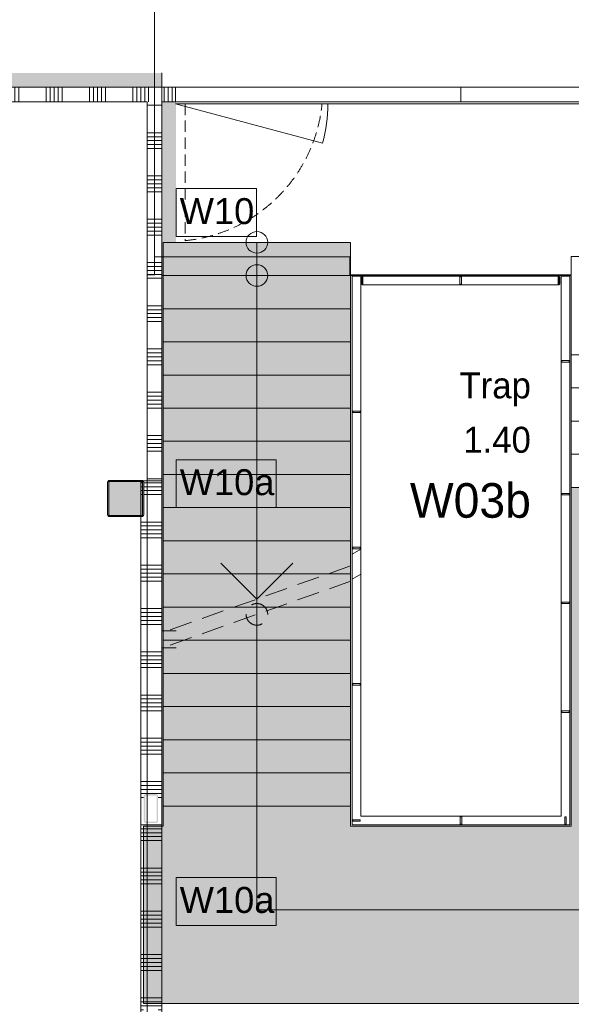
# Model space of a CAD drawing. Header units: millimetres. Extents: x -850 to 154668, y -25041 to 71030.
# Tile 14 of 211: x 24716 to 28540, y 17955 to 24784. Entities that reach past the tile are written whole.
import ezdxf
from ezdxf.enums import TextEntityAlignment as Align

# ---------------------------------------------------------------- set-up
doc = ezdxf.new("R2010")
doc.units = ezdxf.units.MM
doc.header["$MEASUREMENT"] = 0
doc.linetypes.add('B0701', pattern=[234.119993, 155.999994, -78.119999])
doc.linetypes.add('B0702', pattern=[117.37, 78.119999, -39.250001])
for name, color, linetype in [('22 NC Binnenwanden', 7, 'Continuous'), ('Info Wandafwerking aanduiding', 7, 'Continuous'), ('Info Wandafwerking aanduiding Doorsnede-arcering', 7, 'Continuous'), ('New_22 NC Binnenwanden', 7, 'Continuous'), ('New_22 NC Binnenwanden Deuren', 7, 'Continuous'), ('New_22 NC Binnenwanden Doorsnede-arcering', 7, 'Continuous'), ('New_23 Vloeren', 7, 'Continuous'), ('New_24 Trappen', 7, 'Continuous'), ('New_24 Trappen Afdek-arcering', 7, 'Continuous'), ('New_34 Balustrades', 7, 'Continuous'), ('New_Info Wandafwerking aanduiding', 7, 'Continuous'), ('New_Info Wandafwerking aanduiding Doorsnede-arcering', 7, 'Continuous'), ('New_Z Ruimtefuncties', 7, 'Continuous'), ('New_Z Ruimtefuncties Zone omranding', 7, 'Continuous'), ('New_Z Ruimtefuncties Zone tekst', 7, 'Continuous'), ('S-COLS-____-OTLN.RVT S', 7, 'Continuous'), ('S-COLS-____-OTLN.RVT S 2D arcering', 7, 'Continuous'), ('S-COLS-____-OTLN.RVT S Doorsnede-arcering', 7, 'Continuous')]:
    doc.layers.add(name, color=color, linetype=linetype)
doc.styles.add('GENERATED_STYLE_1', font='txt')
doc.styles.add('GENERATED_STYLE_2', font='txt')
doc.linetypes.add('Regenwater', pattern='A,0,[1,UO-721 _wandafwerkingen 1e verdieping_2022-06-211.Shx,S=11.404762,R=0,X=0,Y=0.005006],-1499.5,0', length=1499.5)

# ---------------------------------------------------------------- blocks, each defined once
blk = doc.blocks.new('Slab_3_2', base_point=(0, 51154.6))
at = {"layer": 'New_23 Vloeren', "color": 1, "linetype": 'Continuous', "lineweight": 0, "flags": 128}
blk.add_lwpolyline([(25650, 26210), (25650, 23015), (25600, 23015), (25600, 17060), (2, 17060), (-0.3, 51154.6)], dxfattribs=at)
blk = doc.blocks.new('Stair_5_2')
at = {"layer": 'New_24 Trappen Afdek-arcering', "linetype": 'Continuous', "lineweight": 0, "true_color": 0xffffff}
for points in [[(25710, 19329.6), (27010, 19329.6), (27010, 23009.6), (25710, 23009.6)], [(27010, 19329.6), (25710, 19329.6), (25710, 19189.5), (25575, 19189.5), (25574.9, 17960), (29864.8, 17960), (29974.8, 17960), (29974.8, 18845.4), (29839.8, 18845.4), (29839.8, 21316.1), (29839.8, 21540), (28539.8, 21540), (28539.8, 21316.1), (28539.8, 19189.5), (27010, 19189.5), (27010, 19283)]]:
    blk.add_hatch(color=7, dxfattribs=at).paths.add_polyline_path(points)
at = {"layer": 'New_24 Trappen', "color": 7, "linetype": 'Continuous', "lineweight": 0}
for p, q in [((27010, 23009.6), (25710, 23009.6)), ((25710, 23009.6), (25710, 19329.6)), ((27010, 23009.6), (25710, 23009.6)), ((25710, 23009.6), (25710, 22779.6)), ((26360, 23009.6), (26360, 22779.6)), ((27010, 19329.6), (27010, 23009.6)), ((27010, 22779.6), (27010, 23009.6)), ((25710, 22779.6), (27010, 22779.6)), ((27010, 22779.6), (25710, 22779.6)), ((25710, 22779.6), (25710, 22549.6)), ((26360, 22779.6), (26360, 19329.6)), ((27010, 22549.6), (27010, 22779.6)), ((25710, 22549.6), (27010, 22549.6)), ((27010, 22549.6), (25710, 22549.6)), ((25710, 22549.6), (25710, 22319.6)), ((27010, 22319.6), (27010, 22549.6)), ((25710, 22319.6), (27010, 22319.6)), ((27010, 22319.6), (25710, 22319.6)), ((25710, 22319.6), (25710, 22089.6)), ((27010, 22089.6), (27010, 22319.6)), ((25710, 22089.6), (27010, 22089.6)), ((27010, 22089.6), (25710, 22089.6)), ((25710, 22089.6), (25710, 21859.6)), ((27010, 21859.6), (27010, 22089.6)), ((25710, 21859.6), (27010, 21859.6)), ((27010, 21859.6), (25710, 21859.6)), ((25710, 21859.6), (25710, 21629.6)), ((27010, 21629.6), (27010, 21859.6)), ((25710, 21629.6), (27010, 21629.6)), ((27010, 21629.6), (25710, 21629.6)), ((25710, 21629.6), (25710, 21399.6)), ((27010, 21399.6), (27010, 21629.6)), ((25710, 21399.6), (27010, 21399.6)), ((27010, 21399.6), (25710, 21399.6)), ((25710, 21399.6), (25710, 21169.6)), ((27010, 21169.6), (27010, 21399.6)), ((28539.8, 21316.1), (28539.8, 19189.5)), ((28539.8, 21316.1), (28539.8, 19189.5)), ((25710, 21169.6), (27010, 21169.6)), ((27010, 21169.6), (25710, 21169.6)), ((25710, 21169.6), (25710, 20939.6)), ((27010, 20939.6), (27010, 21169.6)), ((25710, 20939.6), (27010, 20939.6)), ((27010, 20939.6), (25710, 20939.6)), ((25710, 20939.6), (25710, 20709.6)), ((27010, 20709.6), (27010, 20939.6)), ((25710, 20709.6), (27010, 20709.6)), ((27010, 20709.6), (25710, 20709.6)), ((25710, 20709.6), (25710, 20479.6)), ((27010, 20479.6), (27010, 20709.6)), ((25710, 20479.6), (27010, 20479.6)), ((27010, 20479.6), (25710, 20479.6)), ((25710, 20479.6), (25710, 20249.6)), ((27010, 20249.6), (27010, 20479.6)), ((25710, 20249.6), (27010, 20249.6)), ((27010, 20249.6), (25710, 20249.6)), ((25710, 20249.6), (25710, 20019.6)), ((27010, 20019.6), (27010, 20249.6)), ((25710, 20019.6), (27010, 20019.6)), ((27010, 20019.6), (25710, 20019.6)), ((25710, 20019.6), (25710, 19789.6)), ((27010, 19789.6), (27010, 20019.6)), ((25710, 19789.6), (27010, 19789.6)), ((27010, 19789.6), (25710, 19789.6)), ((25710, 19789.6), (25710, 19559.6)), ((27010, 19559.6), (27010, 19789.6)), ((25710, 19559.6), (27010, 19559.6)), ((27010, 19559.6), (25710, 19559.6)), ((25710, 19559.6), (25710, 19329.6)), ((27010, 19329.6), (27010, 19559.6)), ((25710, 19329.6), (25710, 19189.5)), ((27010, 19329.6), (25710, 19329.6)), ((25710, 19329.6), (27010, 19329.6)), ((27010, 19329.6), (25710, 19329.6)), ((25710, 19329.6), (25710, 19189.5)), ((26360, 19329.6), (26360, 19283)), ((27010, 19283), (27010, 19329.6)), ((27010, 19283), (27010, 19329.6)), ((26360, 19283), (26359.9, 18610)), ((27010, 19189.5), (27010, 19283)), ((27010, 19189.5), (27010, 19283)), ((25575, 19189.5), (25574.9, 17960)), ((25575, 19189.5), (25574.9, 17960)), ((25710, 19189.5), (25575, 19189.5)), ((25710, 19189.5), (25575, 19189.5)), ((28539.8, 19189.5), (27010, 19189.5)), ((28539.8, 19189.5), (27010, 19189.5)), ((26359.9, 18610), (29189.8, 18610)), ((25574.9, 17960), (29864.8, 17960)), ((25574.9, 17960), (29864.8, 17960))]:
    blk.add_line(p, q, dxfattribs=at)
for start, end in [(0, 180), (180, 0)]:
    blk.add_arc((26360, 23009.6), 75, start, end, dxfattribs=at)
blk = doc.blocks.new('Stair_7_2')
at = {"layer": 'New_24 Trappen Afdek-arcering', "linetype": 'Continuous', "lineweight": 0, "true_color": 0xffffff}
blk.add_hatch(color=7, dxfattribs=at).paths.add_polyline_path([(25710, 20535.6), (27010, 20995.6), (27010, 23239.6), (25710, 23239.6)])
at = {"layer": 'New_24 Trappen', "color": 7, "linetype": 'Continuous', "lineweight": 0}
for p, q in [((27010, 23239.6), (25710, 23239.6)), ((25710, 23239.6), (25710, 20535.6)), ((27010, 23239.6), (25710, 23239.6)), ((25710, 23239.6), (25710, 23009.6)), ((26360, 23239.6), (26360, 23009.6)), ((27010, 20995.6), (27010, 23239.6)), ((27010, 23009.6), (27010, 23239.6)), ((25710, 23009.6), (27010, 23009.6)), ((27010, 23009.6), (25710, 23009.6)), ((25710, 23009.6), (25710, 22779.6)), ((26360, 23009.6), (26360, 20765.6)), ((27010, 22779.6), (27010, 23009.6)), ((25710, 22779.6), (27010, 22779.6)), ((27010, 22779.6), (25710, 22779.6)), ((25710, 22779.6), (25710, 22549.6)), ((27010, 22549.6), (27010, 22779.6)), ((25710, 22549.6), (27010, 22549.6)), ((27010, 22549.6), (25710, 22549.6)), ((25710, 22549.6), (25710, 22319.6)), ((27010, 22319.6), (27010, 22549.6)), ((25710, 22319.6), (27010, 22319.6)), ((27010, 22319.6), (25710, 22319.6)), ((25710, 22319.6), (25710, 22089.6)), ((27010, 22089.6), (27010, 22319.6)), ((25710, 22089.6), (27010, 22089.6)), ((27010, 22089.6), (25710, 22089.6)), ((25710, 22089.6), (25710, 21859.6)), ((27010, 21859.6), (27010, 22089.6)), ((25710, 21859.6), (27010, 21859.6)), ((27010, 21859.6), (25710, 21859.6)), ((25710, 21859.6), (25710, 21629.6)), ((27010, 21629.6), (27010, 21859.6)), ((25710, 21629.6), (27010, 21629.6)), ((27010, 21629.6), (25710, 21629.6)), ((25710, 21629.6), (25710, 21399.6)), ((27010, 21399.6), (27010, 21629.6)), ((25710, 21399.6), (27010, 21399.6)), ((27010, 21399.6), (25710, 21399.6)), ((25710, 21399.6), (25710, 21169.6)), ((27010, 21169.6), (27010, 21399.6)), ((25710, 21169.6), (27010, 21169.6)), ((27010, 21169.6), (25710, 21169.6)), ((25710, 21169.6), (25710, 20939.6)), ((27010, 20995.6), (27010, 21169.6)), ((26360, 20765.6), (26110, 21015.6)), ((26610, 21015.6), (26360, 20765.6)), ((25710, 20939.6), (26851.8, 20939.6)), ((26851.8, 20939.6), (25710, 20939.6)), ((25710, 20939.6), (25710, 20709.6)), ((25710, 20709.6), (26201.8, 20709.6)), ((26201.8, 20709.6), (25710, 20709.6)), ((25710, 20709.6), (25710, 20535.6))]:
    blk.add_line(p, q, dxfattribs=at)
at = {"layer": 'New_24 Trappen', "color": 7, "linetype": 'B0701', "lineweight": 0}
for p, q in [((29839.8, 22460), (28539.8, 22460)), ((28539.8, 22460), (28539.8, 22230)), ((29839.8, 22230), (28539.8, 22230)), ((28539.8, 22230), (28539.8, 22000)), ((28539.8, 22230), (29839.8, 22230)), ((29839.8, 22000), (28539.8, 22000)), ((28539.8, 22000), (28539.8, 21770)), ((28539.8, 22000), (29839.8, 22000)), ((28539.8, 21770), (28539.8, 21540)), ((29839.8, 21770), (28539.8, 21770)), ((28539.8, 21770), (29839.8, 21770)), ((29839.8, 21540), (28539.8, 21540)), ((28539.8, 21540), (28539.8, 19189.5)), ((28539.8, 21540), (29839.8, 21540)), ((27010, 20995.6), (25710, 20535.6)), ((27010, 20889.5), (25710, 20429.5)), ((27010, 20709.6), (27010, 20889.5)), ((26501.6, 20709.6), (27010, 20709.6)), ((27010, 20709.6), (26501.6, 20709.6)), ((27010, 20479.6), (27010, 20709.6)), ((26360, 20659.5), (26360, 19329.6)), ((25710, 20429.5), (25710, 20249.6)), ((25851.6, 20479.6), (27010, 20479.6)), ((27010, 20479.6), (25851.6, 20479.6)), ((27010, 20249.6), (27010, 20479.6)), ((25710, 20249.6), (27010, 20249.6)), ((27010, 20249.6), (25710, 20249.6)), ((25710, 20249.6), (25710, 20019.6)), ((27010, 20019.6), (27010, 20249.6)), ((25710, 20019.6), (27010, 20019.6)), ((27010, 20019.6), (25710, 20019.6)), ((25710, 20019.6), (25710, 19789.6)), ((27010, 19789.6), (27010, 20019.6)), ((25710, 19789.6), (27010, 19789.6)), ((27010, 19789.6), (25710, 19789.6)), ((25710, 19789.6), (25710, 19559.6)), ((27010, 19559.6), (27010, 19789.6)), ((25710, 19559.6), (27010, 19559.6)), ((27010, 19559.6), (25710, 19559.6)), ((25710, 19559.6), (25710, 19329.6)), ((27010, 19329.6), (27010, 19559.6)), ((25710, 19329.6), (27010, 19329.6)), ((27010, 19329.6), (25710, 19329.6)), ((25710, 19329.6), (25710, 19189.5)), ((26360, 19329.6), (26359.9, 18610)), ((26360, 19329.6), (26360, 19329.6)), ((27010, 19189.5), (27010, 19329.6)), ((25575, 19189.5), (25574.9, 17960)), ((25710, 19189.5), (25575, 19189.5)), ((28539.8, 19189.5), (27010, 19189.5)), ((26359.9, 18610), (29189.8, 18610)), ((25574.9, 17960), (29974.8, 17960))]:
    blk.add_line(p, q, dxfattribs=at)
at = {"layer": 'New_24 Trappen', "color": 7, "linetype": 'Continuous', "lineweight": 0}
for start, end in [(0, 180), (180, 0)]:
    blk.add_arc((26360, 23239.6), 75, start, end, dxfattribs=at)
at = {"layer": 'New_24 Trappen', "color": 7, "linetype": 'B0701', "lineweight": 0}
for start, end in [(0, 180), (180, 0)]:
    blk.add_arc((26360, 20659.5), 75, start, end, dxfattribs=at)
blk = doc.blocks.new('Slab_10_2', base_point=(25650, 26210))
at = {"layer": 'New_23 Vloeren', "color": 1, "linetype": 'Continuous', "lineweight": 0, "flags": 128}
blk.add_lwpolyline([(25650, 26210), (29980, 26210), (29980, 26485, -0.414214), (30780, 27285), (32755, 27285, -0.414214), (33555, 26485), (33555, 26285), (47275.4, 26285), (47275.4, 24215), (42240, 24215), (42240, 23935), (39850, 23935), (39850, 22415), (29870, 22415), (29870, 23140.4), (28539.9, 23140.4), (28539.9, 23015), (27005.4, 23015), (27005.4, 23139.6), (25650, 23139.6)], format="xyb", close=True, dxfattribs=at)
blk = doc.blocks.new('Wall_297_2', base_point=(25700, 24215))
at = {"layer": 'Info Wandafwerking aanduiding Doorsnede-arcering', "linetype": 'Continuous', "lineweight": 0}
blk.add_hatch(color=1, dxfattribs=at).paths.add_polyline_path([(25700, 24215), (25700, 23009.6), (25800, 23009.6), (25800, 24215)])
blk = doc.blocks.new('Wall_362_2', base_point=(25700, 24315))
at = {"layer": 'Info Wandafwerking aanduiding Doorsnede-arcering', "linetype": 'Continuous', "lineweight": 0}
blk.add_hatch(color=1, dxfattribs=at).paths.add_polyline_path([(25700, 24415), (23490.4, 24415), (23490.4, 24315), (25700, 24315)])
at = {"layer": 'Info Wandafwerking aanduiding', "color": 9, "linetype": 'Continuous', "lineweight": 0, "flags": 128}
for points in [[(23490.4, 24315), (23490.4, 24415)], [(25700, 24315), (25700, 24415)]]:
    blk.add_lwpolyline(points, dxfattribs=at)
blk = doc.blocks.new('Column_19_2', base_point=(25625.5, 19312.5))
at = {"layer": 'S-COLS-____-OTLN.RVT S Doorsnede-arcering', "linetype": 'Continuous', "lineweight": 0, "true_color": 0x778488}
h = blk.add_hatch(color=8, dxfattribs=at)
h.paths.add_polyline_path([(25660.5, 19212.5, 0.414214), (25675.5, 19227.5), (25675.5, 19397.5, 0.414214), (25660.5, 19412.5), (25590.5, 19412.5, 0.414214), (25575.5, 19397.5), (25575.5, 19227.5, 0.414214), (25590.5, 19212.5)])
h.paths.add_polyline_path([(25665.5, 19397.5), (25665.5, 19227.5, -0.414214), (25660.5, 19222.5), (25590.5, 19222.5, -0.414214), (25585.5, 19227.5), (25585.5, 19397.5, -0.414214), (25590.5, 19402.5), (25660.5, 19402.5, -0.414214)], flags=0)
blk = doc.blocks.new('Railing_16_2')
at = {"layer": 'New_34 Balustrades', "color": 9, "linetype": 'Continuous', "lineweight": 0}
for p, q in [((27075, 23014.6), (27025, 23014.6)), ((27025, 23014.6), (27025, 23004.6)), ((27075, 23004.6), (27075, 23014.6)), ((28524.8, 23014.6), (28474.8, 23014.6)), ((28474.8, 23014.6), (28474.8, 23004.6)), ((28524.8, 23004.6), (28524.8, 23014.6)), ((27080, 23009.6), (27020, 23009.6)), ((27020, 23009.6), (27020, 19199.5)), ((27025, 23004.6), (27075, 23004.6)), ((27080, 19259.5), (27080, 23009.6)), ((28529.8, 23009.6), (28469.8, 23009.6)), ((28469.8, 23009.6), (28469.8, 22414.3)), ((28474.8, 23004.6), (28524.8, 23004.6)), ((28529.8, 22414.3), (28529.8, 23009.6)), ((28469.8, 22414.3), (28469.8, 21493.9)), ((28524.8, 22419.3), (28474.8, 22419.3)), ((28474.8, 22419.3), (28474.8, 22409.3)), ((28474.8, 22409.3), (28524.8, 22409.3)), ((28524.8, 22409.3), (28524.8, 22419.3)), ((28529.8, 21493.9), (28529.8, 22414.3)), ((27075, 22069.6), (27025, 22069.6)), ((27025, 22069.6), (27025, 22059.6)), ((27025, 22059.6), (27075, 22059.6)), ((27075, 22059.6), (27075, 22069.6)), ((28469.8, 21493.9), (28469.8, 19259.5)), ((28524.8, 21498.9), (28474.8, 21498.9)), ((28474.8, 21498.9), (28474.8, 21488.9)), ((28474.8, 21488.9), (28524.8, 21488.9)), ((28524.8, 21488.9), (28524.8, 21498.9)), ((28529.8, 19199.5), (28529.8, 21493.9)), ((27075, 21124.6), (27025, 21124.6)), ((27025, 21124.6), (27025, 21114.6)), ((27025, 21114.6), (27075, 21114.6)), ((27075, 21114.6), (27075, 21124.6)), ((28524.8, 20744.1), (28474.8, 20744.1)), ((28474.8, 20744.1), (28474.8, 20734.1)), ((28474.8, 20734.1), (28524.8, 20734.1)), ((28524.8, 20734.1), (28524.8, 20744.1)), ((27075, 20179.5), (27025, 20179.5)), ((27025, 20179.5), (27025, 20169.5)), ((27025, 20169.5), (27075, 20169.5)), ((27075, 20169.5), (27075, 20179.5)), ((28524.8, 19989.3), (28474.8, 19989.3)), ((28474.8, 19989.3), (28474.8, 19979.3)), ((28474.8, 19979.3), (28524.8, 19979.3)), ((28524.8, 19979.3), (28524.8, 19989.3)), ((28469.8, 19259.5), (27080, 19259.5)), ((27020, 19199.5), (28529.8, 19199.5)), ((27075, 19234.5), (27025, 19234.5)), ((27025, 19234.5), (27025, 19224.5)), ((27025, 19224.5), (27075, 19224.5)), ((27075, 19224.5), (27075, 19234.5)), ((27769.9, 19254.5), (27769.9, 19204.5)), ((27779.9, 19254.5), (27769.9, 19254.5)), ((27769.9, 19204.5), (27779.9, 19204.5)), ((27779.9, 19204.5), (27779.9, 19254.5)), ((28494.8, 19254.5), (28494.8, 19204.5)), ((28504.8, 19254.5), (28494.8, 19254.5)), ((28494.8, 19204.5), (28504.8, 19204.5)), ((28504.8, 19204.5), (28504.8, 19254.5))]:
    blk.add_line(p, q, dxfattribs=at)
blk = doc.blocks.new('Column 211[51]_2', base_point=(0.5, 3))
at = {"layer": 'S-COLS-____-OTLN.RVT S 2D arcering', "linetype": 'Continuous', "lineweight": 0, "true_color": 0x778488}
h = blk.add_hatch(color=8, dxfattribs=at)
h.paths.add_polyline_path([(25325.5, 21351), (25326.5, 21346), (25329.3, 21341.8), (25333.5, 21338.9), (25338.5, 21338), (25562.5, 21338), (25567.5, 21338.9), (25571.7, 21341.8), (25574.5, 21346), (25575.5, 21351), (25575.5, 21575), (25574.5, 21579.9), (25571.7, 21584.1), (25567.5, 21587), (25562.5, 21588), (25338.5, 21588), (25333.5, 21587), (25329.3, 21584.1), (25326.5, 21579.9), (25325.5, 21575)])
h.paths.add_polyline_path([(25562.5, 21346), (25338.5, 21346), (25336.6, 21346.3), (25335, 21347.4), (25333.9, 21349), (25333.5, 21351), (25333.5, 21575), (25333.9, 21576.9), (25335, 21578.5), (25336.6, 21579.6), (25338.5, 21580), (25562.5, 21580), (25564.4, 21579.6), (25566.1, 21578.5), (25567.1, 21576.9), (25567.5, 21575), (25567.5, 21351), (25567.1, 21349), (25566.1, 21347.4), (25564.4, 21346.3)], flags=0)
blk.add_hatch(color=8, dxfattribs=at).paths.add_polyline_path([(25562.5, 21580), (25338.5, 21580), (25336.6, 21579.6), (25335, 21578.5), (25333.9, 21576.9), (25333.5, 21575), (25333.5, 21351), (25333.9, 21349), (25335, 21347.4), (25336.6, 21346.3), (25338.5, 21346), (25562.5, 21346), (25564.4, 21346.3), (25566.1, 21347.4), (25567.1, 21349), (25567.5, 21351), (25567.5, 21575), (25567.1, 21576.9), (25566.1, 21578.5), (25564.4, 21579.6)])
at = {"layer": 'S-COLS-____-OTLN.RVT S', "color": 1, "linetype": 'Continuous', "lineweight": 0}
for p, q in [((25326.5, 21579.9), (25325.5, 21575)), ((25329.3, 21584.1), (25326.5, 21579.9)), ((25333.5, 21587), (25329.3, 21584.1)), ((25338.5, 21588), (25333.5, 21587)), ((25335, 21578.5), (25336.6, 21579.6)), ((25336.6, 21579.6), (25338.5, 21580)), ((25562.5, 21588), (25338.5, 21588)), ((25338.5, 21580), (25562.5, 21580)), ((25567.5, 21587), (25562.5, 21588)), ((25562.5, 21580), (25564.4, 21579.6)), ((25564.4, 21579.6), (25566.1, 21578.5)), ((25571.7, 21584.1), (25567.5, 21587)), ((25574.5, 21579.9), (25571.7, 21584.1)), ((25575.5, 21575), (25574.5, 21579.9)), ((25325.5, 21575), (25325.5, 21351)), ((25333.5, 21575), (25333.9, 21576.9)), ((25333.5, 21351), (25333.5, 21575)), ((25333.9, 21576.9), (25335, 21578.5)), ((25566.1, 21578.5), (25567.1, 21576.9)), ((25567.1, 21576.9), (25567.5, 21575)), ((25567.5, 21575), (25567.5, 21351)), ((25575.5, 21351), (25575.5, 21575)), ((25325.5, 21351), (25326.5, 21346)), ((25326.5, 21346), (25329.3, 21341.8)), ((25329.3, 21341.8), (25333.5, 21338.9)), ((25333.9, 21349), (25333.5, 21351)), ((25333.5, 21338.9), (25338.5, 21338)), ((25335, 21347.4), (25333.9, 21349)), ((25336.6, 21346.3), (25335, 21347.4)), ((25338.5, 21346), (25336.6, 21346.3)), ((25562.5, 21346), (25338.5, 21346)), ((25338.5, 21338), (25562.5, 21338)), ((25564.4, 21346.3), (25562.5, 21346)), ((25562.5, 21338), (25567.5, 21338.9)), ((25566.1, 21347.4), (25564.4, 21346.3)), ((25567.1, 21349), (25566.1, 21347.4)), ((25567.5, 21351), (25567.1, 21349)), ((25567.5, 21338.9), (25571.7, 21341.8)), ((25571.7, 21341.8), (25574.5, 21346)), ((25574.5, 21346), (25575.5, 21351))]:
    blk.add_line(p, q, dxfattribs=at)
blk = doc.blocks.new('*X2177')
at = {"layer": 'New_22 NC Binnenwanden Doorsnede-arcering', "color": 254, "linetype": 'Continuous', "lineweight": 0, "true_color": 0xe9ebeb}
for p, q in [((25717.7, 24251.4), (25717.7, 24315)), ((25745.1, 24251.4), (25745.1, 24315)), ((25772.6, 24251.4), (25772.6, 24315)), ((25717.7, 24215), (25717.7, 24251.4)), ((25745.1, 24215), (25745.1, 24251.4)), ((25772.6, 24215), (25772.6, 24251.4))]:
    blk.add_line(p, q, dxfattribs=at)
blk = doc.blocks.new('D1 zl1-b 22_6')
at = {"layer": 'New_22 NC Binnenwanden Deuren', "color": 1, "linetype": 'Continuous', "lineweight": 0}
for p, q in [((990, 0), (-31, 273.6)), ((-990, 0), (-67, 0)), ((990, 0), (-67, 0))]:
    blk.add_line(p, q, dxfattribs=at)
at = {"layer": 'New_22 NC Binnenwanden Deuren', "color": 7, "linetype": 'Continuous', "lineweight": 0}
for p, q in [((-990, -14), (-990, -114)), ((-990, -14), (-990, -114)), ((990, -14), (990, -114)), ((990, -14), (990, -114))]:
    blk.add_line(p, q, dxfattribs=at)
at = {"layer": 'New_22 NC Binnenwanden Deuren', "color": 1, "linetype": 'Continuous', "lineweight": 0}
blk.add_arc((990, 0), 1057, 165, 180, dxfattribs=at)
blk = doc.blocks.new('Wall_399_2', base_point=(29850, 24315))
at = {"layer": 'New_22 NC Binnenwanden', "color": 8, "linetype": 'Continuous', "lineweight": 0, "true_color": 0x778488}
blk.add_line((25795, 24215), (25795, 24315), dxfattribs=at)
at = {"layer": 'New_22 NC Binnenwanden', "color": 8, "linetype": 'Continuous', "lineweight": 0, "true_color": 0x778488, "flags": 128}
for points in [[(25795, 24315), (25700, 24315)], [(25700, 24315), (25700, 24215)], [(25700, 24215), (25795, 24215)]]:
    blk.add_lwpolyline(points, dxfattribs=at)
at = {"layer": 'New_22 NC Binnenwanden', "color": 8, "lineweight": 0, "true_color": 0x778488}
blk.add_blockref('*X2177', (0, 0), dxfattribs=at)
at = {"layer": 'New_22 NC Binnenwanden Deuren', "color": 1, "linetype": 'Continuous', "lineweight": 0, "zscale": 1000, "rotation": 179.9999999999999}
blk.add_blockref('D1 zl1-b 22_6', (26785, 24201), dxfattribs=at)
at = {"layer": 'New_22 NC Binnenwanden Deuren', "color": 1, "linetype": 'Continuous', "lineweight": 0, "xscale": -1, "zscale": 1000, "rotation": 179.9999999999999}
blk.add_blockref('D1 zl1-b 22_6', (28765, 24201), dxfattribs=at)
blk = doc.blocks.new('*X2182')
at = {"layer": 'New_22 NC Binnenwanden Doorsnede-arcering', "color": 254, "linetype": 'Continuous', "lineweight": 0, "true_color": 0xe9ebeb}
for p, q in [((25677.9, 24190.3), (25600, 24190.3)), ((25700, 24190.3), (25677.9, 24190.3)), ((25677.9, 24000), (25600, 24000)), ((25677.9, 23972.6), (25600, 23972.6)), ((25700, 24000), (25677.9, 24000)), ((25700, 23972.6), (25677.9, 23972.6)), ((25677.9, 23945.1), (25600, 23945.1)), ((25677.9, 23917.7), (25600, 23917.7)), ((25700, 23945.1), (25677.9, 23945.1)), ((25700, 23917.7), (25677.9, 23917.7)), ((25677.9, 23890.3), (25600, 23890.3)), ((25700, 23890.3), (25677.9, 23890.3)), ((25677.9, 23700), (25600, 23700)), ((25700, 23700), (25677.9, 23700)), ((25677.9, 23672.6), (25600, 23672.6)), ((25677.9, 23645.1), (25600, 23645.1)), ((25700, 23672.6), (25677.9, 23672.6)), ((25700, 23645.1), (25677.9, 23645.1)), ((25677.9, 23617.7), (25600, 23617.7)), ((25677.9, 23590.3), (25600, 23590.3)), ((25700, 23617.7), (25677.9, 23617.7)), ((25700, 23590.3), (25677.9, 23590.3)), ((25677.9, 23400), (25600, 23400)), ((25677.9, 23372.6), (25600, 23372.6)), ((25700, 23400), (25677.9, 23400)), ((25700, 23372.6), (25677.9, 23372.6)), ((25677.9, 23345.1), (25600, 23345.1)), ((25677.9, 23317.7), (25600, 23317.7)), ((25677.9, 23290.3), (25600, 23290.3)), ((25700, 23345.1), (25677.9, 23345.1)), ((25700, 23317.7), (25677.9, 23317.7)), ((25700, 23290.3), (25677.9, 23290.3)), ((25677.9, 23100), (25600, 23100)), ((25700, 23100), (25677.9, 23100)), ((25677.9, 23072.6), (25600, 23072.6)), ((25677.9, 23045.1), (25600, 23045.1)), ((25677.9, 23017.7), (25600, 23017.7)), ((25700, 23072.6), (25677.9, 23072.6)), ((25700, 23045.1), (25677.9, 23045.1)), ((25700, 23017.7), (25677.9, 23017.7)), ((25677.9, 22990.3), (25600, 22990.3)), ((25700, 22990.3), (25677.9, 22990.3)), ((25677.9, 22800), (25600, 22800)), ((25677.9, 22772.6), (25600, 22772.6)), ((25677.9, 22745.1), (25600, 22745.1)), ((25700, 22800), (25677.9, 22800)), ((25700, 22772.6), (25677.9, 22772.6)), ((25700, 22745.1), (25677.9, 22745.1)), ((25677.9, 22717.7), (25600, 22717.7)), ((25677.9, 22690.3), (25600, 22690.3)), ((25700, 22717.7), (25677.9, 22717.7)), ((25700, 22690.3), (25677.9, 22690.3)), ((25677.9, 22500), (25600, 22500)), ((25677.9, 22472.6), (25600, 22472.6)), ((25700, 22500), (25677.9, 22500)), ((25700, 22472.6), (25677.9, 22472.6)), ((25677.9, 22445.1), (25600, 22445.1)), ((25677.9, 22417.7), (25600, 22417.7)), ((25700, 22445.1), (25677.9, 22445.1)), ((25700, 22417.7), (25677.9, 22417.7)), ((25677.9, 22390.3), (25600, 22390.3)), ((25700, 22390.3), (25677.9, 22390.3)), ((25677.9, 22200), (25600, 22200)), ((25700, 22200), (25677.9, 22200)), ((25677.9, 22172.6), (25600, 22172.6)), ((25677.9, 22145.1), (25600, 22145.1)), ((25700, 22172.6), (25677.9, 22172.6)), ((25700, 22145.1), (25677.9, 22145.1)), ((25677.9, 22117.7), (25600, 22117.7)), ((25677.9, 22090.3), (25600, 22090.3)), ((25700, 22117.7), (25677.9, 22117.7)), ((25700, 22090.3), (25677.9, 22090.3)), ((25677.9, 21900), (25600, 21900)), ((25677.9, 21872.6), (25600, 21872.6)), ((25700, 21900), (25677.9, 21900)), ((25700, 21872.6), (25677.9, 21872.6)), ((25677.9, 21845.1), (25600, 21845.1)), ((25677.9, 21817.7), (25600, 21817.7)), ((25677.9, 21790.3), (25600, 21790.3)), ((25700, 21845.1), (25677.9, 21845.1)), ((25700, 21817.7), (25677.9, 21817.7)), ((25700, 21790.3), (25677.9, 21790.3)), ((25677.9, 21600), (25600, 21600)), ((25700, 21600), (25677.9, 21600))]:
    blk.add_line(p, q, dxfattribs=at)
blk = doc.blocks.new('Wall_400_2', base_point=(25700, 21585))
at = {"layer": 'New_22 NC Binnenwanden', "color": 8, "linetype": 'Continuous', "lineweight": 0, "true_color": 0x778488, "flags": 128}
for points in [[(25600, 24215), (25600, 21585)], [(25700, 21585), (25700, 24215)], [(25600, 21585), (25700, 21585)]]:
    blk.add_lwpolyline(points, dxfattribs=at)
at = {"layer": 'New_22 NC Binnenwanden', "color": 8, "lineweight": 0, "true_color": 0x778488}
blk.add_blockref('*X2182', (0, 0), dxfattribs=at)
blk = doc.blocks.new('*X2746')
at = {"layer": 'New_22 NC Binnenwanden Doorsnede-arcering', "color": 254, "linetype": 'Continuous', "lineweight": 0, "true_color": 0xe9ebeb}
for p, q in [((23509.7, 24315), (23509.7, 24251.4)), ((23700, 24315), (23700, 24251.4)), ((23727.4, 24315), (23727.4, 24251.4)), ((23754.9, 24315), (23754.9, 24251.4)), ((23782.3, 24315), (23782.3, 24251.4)), ((23809.7, 24315), (23809.7, 24251.4)), ((24000, 24315), (24000, 24251.4)), ((24027.4, 24315), (24027.4, 24251.4)), ((24054.9, 24315), (24054.9, 24251.4)), ((24082.3, 24315), (24082.3, 24251.4)), ((24109.7, 24315), (24109.7, 24251.4)), ((24300, 24315), (24300, 24251.4)), ((24327.4, 24315), (24327.4, 24251.4)), ((24354.9, 24315), (24354.9, 24251.4)), ((24382.3, 24315), (24382.3, 24251.4)), ((24409.7, 24315), (24409.7, 24251.4)), ((24600, 24315), (24600, 24251.4)), ((24627.4, 24315), (24627.4, 24251.4)), ((24654.9, 24315), (24654.9, 24251.4)), ((24682.3, 24315), (24682.3, 24251.4)), ((24709.7, 24315), (24709.7, 24251.4)), ((24900, 24315), (24900, 24251.4)), ((24927.4, 24315), (24927.4, 24251.4)), ((24954.9, 24315), (24954.9, 24251.4)), ((24982.3, 24315), (24982.3, 24251.4)), ((25009.7, 24315), (25009.7, 24251.4)), ((25200, 24315), (25200, 24251.4)), ((25227.4, 24315), (25227.4, 24251.4)), ((25254.9, 24315), (25254.9, 24251.4)), ((25282.3, 24315), (25282.3, 24251.4)), ((25309.7, 24315), (25309.7, 24251.4)), ((25500, 24315), (25500, 24251.4)), ((25527.4, 24315), (25527.4, 24251.4)), ((25554.9, 24315), (25554.9, 24251.4)), ((25582.3, 24315), (25582.3, 24251.4)), ((23509.7, 24251.4), (23509.7, 24215)), ((23700, 24251.4), (23700, 24215)), ((23727.4, 24251.4), (23727.4, 24215)), ((23754.9, 24251.4), (23754.9, 24215)), ((23782.3, 24251.4), (23782.3, 24215)), ((23809.7, 24251.4), (23809.7, 24215)), ((24000, 24251.4), (24000, 24215)), ((24027.4, 24251.4), (24027.4, 24215)), ((24054.9, 24251.4), (24054.9, 24215)), ((24082.3, 24251.4), (24082.3, 24215)), ((24109.7, 24251.4), (24109.7, 24215)), ((24300, 24251.4), (24300, 24215)), ((24327.4, 24251.4), (24327.4, 24215)), ((24354.9, 24251.4), (24354.9, 24215)), ((24382.3, 24251.4), (24382.3, 24215)), ((24409.7, 24251.4), (24409.7, 24215)), ((24600, 24251.4), (24600, 24215)), ((24627.4, 24251.4), (24627.4, 24215)), ((24654.9, 24251.4), (24654.9, 24215)), ((24682.3, 24251.4), (24682.3, 24215)), ((24709.7, 24251.4), (24709.7, 24215)), ((24900, 24251.4), (24900, 24215)), ((24927.4, 24251.4), (24927.4, 24215)), ((24954.9, 24251.4), (24954.9, 24215)), ((24982.3, 24251.4), (24982.3, 24215)), ((25009.7, 24251.4), (25009.7, 24215)), ((25200, 24251.4), (25200, 24215)), ((25227.4, 24251.4), (25227.4, 24215)), ((25254.9, 24251.4), (25254.9, 24215)), ((25282.3, 24251.4), (25282.3, 24215)), ((25309.7, 24251.4), (25309.7, 24215)), ((25500, 24251.4), (25500, 24215)), ((25527.4, 24251.4), (25527.4, 24215)), ((25554.9, 24251.4), (25554.9, 24215)), ((25582.3, 24251.4), (25582.3, 24215))]:
    blk.add_line(p, q, dxfattribs=at)
blk = doc.blocks.new('*X2747')
at = {"layer": 'New_22 NC Binnenwanden Doorsnede-arcering', "color": 254, "linetype": 'Continuous', "lineweight": 0, "true_color": 0xe9ebeb}
for p, q in [((25609.7, 24315), (25609.7, 24251.4)), ((25609.7, 24251.4), (25609.7, 24224.7))]:
    blk.add_line(p, q, dxfattribs=at)
blk = doc.blocks.new('*X2748')
at = {"layer": 'New_22 NC Binnenwanden Doorsnede-arcering', "color": 254, "linetype": 'Continuous', "lineweight": 0, "true_color": 0xe9ebeb}
blk.add_line((25609.7, 24224.7), (25609.7, 24215), dxfattribs=at)
blk = doc.blocks.new('Wall_551_2', base_point=(23490.4, 24315))
at = {"layer": 'New_22 NC Binnenwanden', "color": 8, "linetype": 'Continuous', "lineweight": 0, "true_color": 0x778488, "flags": 128}
for points in [[(25700, 24315), (23490.4, 24315)], [(23490.4, 24215), (23490.4, 24315)], [(25700, 24315), (25700, 24215)], [(23490.4, 24215), (25600, 24215)]]:
    blk.add_lwpolyline(points, dxfattribs=at)
at = {"layer": 'New_22 NC Binnenwanden', "color": 8, "lineweight": 0, "true_color": 0x778488}
for name in ['*X2746', '*X2747', '*X2748']:
    blk.add_blockref(name, (0, 0), dxfattribs=at)
blk = doc.blocks.new('Railing_27_2')
at = {"layer": 'New_34 Balustrades', "color": 9, "linetype": 'Continuous', "lineweight": 0}
for p, q in [((27075, 23014.6), (27025, 23014.6)), ((27025, 23014.6), (27025, 23004.6)), ((27075, 23004.6), (27075, 23014.6)), ((27080, 23009.6), (27020, 23009.6)), ((27020, 23009.6), (27020, 21076)), ((27025, 23004.6), (27075, 23004.6)), ((27080, 21110.6), (27080, 23009.6)), ((27075, 22069.6), (27025, 22069.6)), ((27025, 22069.6), (27025, 22059.6)), ((27025, 22059.6), (27075, 22059.6)), ((27075, 22059.6), (27075, 22069.6)), ((27020, 21076), (27080, 21110.6))]:
    blk.add_line(p, q, dxfattribs=at)
at = {"layer": 'New_34 Balustrades', "color": 9, "linetype": 'B0701', "lineweight": 0}
for p, q in [((28524.8, 23014.6), (28474.8, 23014.6)), ((28474.8, 23014.6), (28474.8, 23004.6)), ((28524.8, 23004.6), (28524.8, 23014.6)), ((28529.8, 23009.6), (28469.8, 23009.6)), ((28469.8, 23009.6), (28469.8, 22414.3)), ((28474.8, 23004.6), (28524.8, 23004.6)), ((28529.8, 22414.3), (28529.8, 23009.6)), ((28469.8, 22414.3), (28469.8, 21493.9)), ((28524.8, 22419.3), (28474.8, 22419.3)), ((28474.8, 22419.3), (28474.8, 22409.3)), ((28474.8, 22409.3), (28524.8, 22409.3)), ((28524.8, 22409.3), (28524.8, 22419.3)), ((28529.8, 21493.9), (28529.8, 22414.3)), ((28469.8, 21493.9), (28469.8, 19259.5)), ((28524.8, 21498.9), (28474.8, 21498.9)), ((28474.8, 21498.9), (28474.8, 21488.9)), ((28474.8, 21488.9), (28524.8, 21488.9)), ((28524.8, 21488.9), (28524.8, 21498.9)), ((28529.8, 19199.5), (28529.8, 21493.9)), ((27080, 20937.4), (27020, 20902.8)), ((27020, 20902.8), (27020, 19199.5)), ((27080, 19259.5), (27080, 20937.4)), ((28524.8, 20744.1), (28474.8, 20744.1)), ((28474.8, 20744.1), (28474.8, 20734.1)), ((28474.8, 20734.1), (28524.8, 20734.1)), ((28524.8, 20734.1), (28524.8, 20744.1)), ((27075, 20179.5), (27025, 20179.5)), ((27025, 20179.5), (27025, 20169.5)), ((27025, 20169.5), (27075, 20169.5)), ((27075, 20169.5), (27075, 20179.5)), ((28524.8, 19989.3), (28474.8, 19989.3)), ((28474.8, 19989.3), (28474.8, 19979.3)), ((28474.8, 19979.3), (28524.8, 19979.3)), ((28524.8, 19979.3), (28524.8, 19989.3)), ((28469.8, 19259.5), (27080, 19259.5)), ((27020, 19199.5), (28529.8, 19199.5)), ((27075, 19234.5), (27025, 19234.5)), ((27025, 19234.5), (27025, 19224.5)), ((27025, 19224.5), (27075, 19224.5)), ((27075, 19224.5), (27075, 19234.5)), ((27769.9, 19254.5), (27769.9, 19204.5)), ((27779.9, 19254.5), (27769.9, 19254.5)), ((27769.9, 19204.5), (27779.9, 19204.5)), ((27779.9, 19204.5), (27779.9, 19254.5)), ((28494.8, 19254.5), (28494.8, 19204.5)), ((28504.8, 19254.5), (28494.8, 19254.5)), ((28494.8, 19204.5), (28504.8, 19204.5)), ((28504.8, 19204.5), (28504.8, 19254.5))]:
    blk.add_line(p, q, dxfattribs=at)
blk = doc.blocks.new('Trap_1.40_16_2', base_point=(27820.7, 21813.1))
at = {"layer": 'New_Z Ruimtefuncties Zone tekst', "color": 2, "lineweight": 0}
for tag, height, style, p in [('ROOM_NAME', 180, 'GENERATED_STYLE_1', (28259.6, 22337.6)), ('DUMMY_938', 180, 'GENERATED_STYLE_1', (28259.6, 22378.8)), ('DUMMY_939', 180, 'GENERATED_STYLE_1', (28259.6, 22001.6)), ('ROOM_NUMBER', 180, 'GENERATED_STYLE_1', (28259.6, 21960.5)), ('stWallCovering', 240, 'GENERATED_STYLE_2', (28259.6, 21569.6))]:
    blk.add_attdef(tag, text='', height=height, dxfattribs=dict(at, style=style)).set_placement(p, align=Align.TOP_RIGHT)
at = {"layer": 'New_Z Ruimtefuncties Zone tekst', "color": 2, "lineweight": 0, "style": 'GENERATED_STYLE_2'}
blk.add_attdef('DUMMY_940', text='', height=240, dxfattribs=at).set_placement((27381.9, 21624.5), align=Align.TOP_LEFT)
blk = doc.blocks.new('*X2974')
at = {"layer": 'New_22 NC Binnenwanden Doorsnede-arcering', "color": 254, "linetype": 'Continuous', "lineweight": 0, "true_color": 0xe9ebeb}
for p, q in [((25677.9, 21572.6), (25573.5, 21572.6)), ((25677.9, 21545.1), (25575, 21545.1)), ((25677.9, 21517.7), (25575, 21517.7)), ((25700, 21572.6), (25677.9, 21572.6)), ((25700, 21545.1), (25677.9, 21545.1)), ((25700, 21517.7), (25677.9, 21517.7)), ((25677.9, 21490.3), (25575, 21490.3)), ((25700, 21490.3), (25677.9, 21490.3)), ((25677.9, 21300), (25555, 21300)), ((25677.9, 21272.6), (25555, 21272.6)), ((25677.9, 21245.1), (25555, 21245.1)), ((25700, 21300), (25677.9, 21300)), ((25700, 21272.6), (25677.9, 21272.6)), ((25700, 21245.1), (25677.9, 21245.1)), ((25677.9, 21217.7), (25555, 21217.7)), ((25677.9, 21190.3), (25555, 21190.3)), ((25700, 21217.7), (25677.9, 21217.7)), ((25700, 21190.3), (25677.9, 21190.3)), ((25677.9, 21000), (25555, 21000)), ((25677.9, 20972.6), (25555, 20972.6)), ((25700, 21000), (25677.9, 21000)), ((25700, 20972.6), (25677.9, 20972.6)), ((25677.9, 20945.1), (25555, 20945.1)), ((25677.9, 20917.7), (25555, 20917.7)), ((25700, 20945.1), (25677.9, 20945.1)), ((25700, 20917.7), (25677.9, 20917.7)), ((25677.9, 20890.3), (25555, 20890.3)), ((25700, 20890.3), (25677.9, 20890.3)), ((25677.9, 20700), (25555, 20700)), ((25700, 20700), (25677.9, 20700)), ((25677.9, 20672.6), (25555, 20672.6)), ((25677.9, 20645.1), (25555, 20645.1)), ((25700, 20672.6), (25677.9, 20672.6)), ((25700, 20645.1), (25677.9, 20645.1)), ((25677.9, 20617.7), (25555, 20617.7)), ((25677.9, 20590.3), (25555, 20590.3)), ((25700, 20617.7), (25677.9, 20617.7)), ((25700, 20590.3), (25677.9, 20590.3)), ((25677.9, 20400), (25555, 20400)), ((25677.9, 20372.6), (25555, 20372.6)), ((25700, 20400), (25677.9, 20400)), ((25700, 20372.6), (25677.9, 20372.6)), ((25677.9, 20345.1), (25555, 20345.1)), ((25677.9, 20317.7), (25555, 20317.7)), ((25677.9, 20290.3), (25555, 20290.3)), ((25700, 20345.1), (25677.9, 20345.1)), ((25700, 20317.7), (25677.9, 20317.7)), ((25700, 20290.3), (25677.9, 20290.3)), ((25677.9, 20100), (25555, 20100)), ((25700, 20100), (25677.9, 20100)), ((25677.9, 20072.6), (25555, 20072.6)), ((25677.9, 20045.1), (25555, 20045.1)), ((25677.9, 20017.7), (25555, 20017.7)), ((25700, 20072.6), (25677.9, 20072.6)), ((25700, 20045.1), (25677.9, 20045.1)), ((25700, 20017.7), (25677.9, 20017.7)), ((25677.9, 19990.3), (25555, 19990.3)), ((25700, 19990.3), (25677.9, 19990.3)), ((25677.9, 19800), (25555, 19800)), ((25677.9, 19772.6), (25555, 19772.6)), ((25677.9, 19745.1), (25555, 19745.1)), ((25700, 19800), (25677.9, 19800)), ((25700, 19772.6), (25677.9, 19772.6)), ((25700, 19745.1), (25677.9, 19745.1)), ((25677.9, 19717.7), (25555, 19717.7)), ((25677.9, 19690.3), (25555, 19690.3)), ((25700, 19717.7), (25677.9, 19717.7)), ((25700, 19690.3), (25677.9, 19690.3)), ((25677.9, 19500), (25555, 19500)), ((25677.9, 19472.6), (25555, 19472.6)), ((25700, 19500), (25677.9, 19500)), ((25700, 19472.6), (25677.9, 19472.6)), ((25677.9, 19445.1), (25555, 19445.1)), ((25677.9, 19417.7), (25555, 19417.7)), ((25700, 19445.1), (25677.9, 19445.1)), ((25700, 19417.7), (25677.9, 19417.7)), ((25575, 19390.3), (25555, 19390.3)), ((25677.9, 19390.3), (25675.5, 19390.3)), ((25700, 19390.3), (25677.9, 19390.3)), ((25677.9, 19200), (25555, 19200)), ((25700, 19200), (25677.9, 19200)), ((25677.9, 19172.6), (25555, 19172.6)), ((25677.9, 19145.1), (25555, 19145.1)), ((25700, 19172.6), (25677.9, 19172.6)), ((25700, 19145.1), (25677.9, 19145.1)), ((25677.9, 19117.7), (25555, 19117.7)), ((25677.9, 19090.3), (25555, 19090.3)), ((25700, 19117.7), (25677.9, 19117.7)), ((25700, 19090.3), (25677.9, 19090.3)), ((25677.9, 18900), (25555, 18900)), ((25677.9, 18872.6), (25555, 18872.6)), ((25700, 18900), (25677.9, 18900)), ((25700, 18872.6), (25677.9, 18872.6)), ((25677.9, 18845.1), (25555, 18845.1)), ((25677.9, 18817.7), (25555, 18817.7)), ((25677.9, 18790.3), (25555, 18790.3)), ((25700, 18845.1), (25677.9, 18845.1)), ((25700, 18817.7), (25677.9, 18817.7)), ((25700, 18790.3), (25677.9, 18790.3)), ((25677.9, 18600), (25555, 18600)), ((25700, 18600), (25677.9, 18600)), ((25677.9, 18572.6), (25555, 18572.6)), ((25677.9, 18545.1), (25555, 18545.1)), ((25677.9, 18517.7), (25555, 18517.7)), ((25700, 18572.6), (25677.9, 18572.6)), ((25700, 18545.1), (25677.9, 18545.1)), ((25700, 18517.7), (25677.9, 18517.7)), ((25677.9, 18490.3), (25555, 18490.3)), ((25700, 18490.3), (25677.9, 18490.3)), ((25677.9, 18300), (25555, 18300)), ((25677.9, 18272.6), (25555, 18272.6)), ((25677.9, 18245.1), (25555, 18245.1)), ((25700, 18300), (25677.9, 18300)), ((25700, 18272.6), (25677.9, 18272.6)), ((25700, 18245.1), (25677.9, 18245.1)), ((25677.9, 18217.7), (25555, 18217.7)), ((25677.9, 18190.3), (25555, 18190.3)), ((25700, 18217.7), (25677.9, 18217.7)), ((25700, 18190.3), (25677.9, 18190.3)), ((25677.9, 18000), (25555, 18000)), ((25677.9, 17972.6), (25555, 17972.6)), ((25700, 18000), (25677.9, 18000)), ((25700, 17972.6), (25677.9, 17972.6)), ((25677.9, 17945.1), (25555, 17945.1)), ((25575, 17917.7), (25555, 17917.7)), ((25677.9, 17917.7), (25675.5, 17917.7)), ((25700, 17945.1), (25677.9, 17945.1)), ((25700, 17917.7), (25677.9, 17917.7)), ((25575, 17890.3), (25555, 17890.3)), ((25677.9, 17890.3), (25675.5, 17890.3)), ((25700, 17890.3), (25677.9, 17890.3)), ((25677.9, 17700), (25555, 17700)), ((25700, 17700), (25677.9, 17700)), ((25677.9, 17672.6), (25555, 17672.6)), ((25677.9, 17645.1), (25555, 17645.1)), ((25700, 17672.6), (25677.9, 17672.6)), ((25700, 17645.1), (25677.9, 17645.1)), ((25677.9, 17617.7), (25555, 17617.7)), ((25677.9, 17590.3), (25555, 17590.3)), ((25700, 17617.7), (25677.9, 17617.7)), ((25700, 17590.3), (25677.9, 17590.3))]:
    blk.add_line(p, q, dxfattribs=at)
blk = doc.blocks.new('*X2975')
at = {"layer": 'New_22 NC Binnenwanden Doorsnede-arcering', "color": 254, "linetype": 'Continuous', "lineweight": 0, "true_color": 0xe9ebeb}
for p, q in [((25565.5, 21572.6), (25555, 21572.6)), ((25567, 21545.1), (25555, 21545.1)), ((25567, 21517.7), (25555, 21517.7)), ((25567, 21490.3), (25555, 21490.3))]:
    blk.add_line(p, q, dxfattribs=at)
blk = doc.blocks.new('Wall_578_2', base_point=(25700, 17539.8))
at = {"layer": 'New_22 NC Binnenwanden', "color": 8, "linetype": 'Continuous', "lineweight": 0, "true_color": 0x778488, "flags": 128}
for points in [[(25559, 21585), (25700, 21585)], [(25700, 17539.8), (25700, 21585)], [(25555, 21577), (25555, 21343)], [(25555, 21335), (25555, 17539.8)], [(25555, 17539.8), (25700, 17539.8)]]:
    blk.add_lwpolyline(points, dxfattribs=at)
at = {"layer": 'New_22 NC Binnenwanden', "color": 8, "lineweight": 0, "true_color": 0x778488}
for name in ['*X2974', '*X2975']:
    blk.add_blockref(name, (0, 0), dxfattribs=at)
blk = doc.blocks.new('Wall_672_2', base_point=(25700, 23009.6))
at = {"layer": 'New_Info Wandafwerking aanduiding Doorsnede-arcering', "linetype": 'Continuous', "lineweight": 0, "true_color": 0xd21034}
blk.add_hatch(color=242, dxfattribs=at).paths.add_polyline_path([(25700, 23009.6), (25700, 20545.2), (25800, 20545.2), (25800, 23009.6)])
at = {"layer": 'New_Info Wandafwerking aanduiding', "color": 9, "linetype": 'Continuous', "lineweight": 0, "flags": 128}
for points in [[(25800, 23009.6), (25700, 23009.6)], [(25800, 20545.2), (25700, 20545.2)]]:
    blk.add_lwpolyline(points, dxfattribs=at)
blk = doc.blocks.new('Wall_673_2', base_point=(25700, 20428.1))
at = {"layer": 'New_Info Wandafwerking aanduiding Doorsnede-arcering', "linetype": 'Continuous', "lineweight": 0, "true_color": 0xd21034}
blk.add_hatch(color=242, dxfattribs=at).paths.add_polyline_path([(25700, 20428.1), (25700, 17960), (25800, 17960), (25800, 20428.1)])
at = {"layer": 'New_Info Wandafwerking aanduiding', "color": 9, "linetype": 'Continuous', "lineweight": 0, "flags": 128}
for points in [[(25800, 20428.1), (25700, 20428.1)], [(25800, 17960), (25700, 17960)]]:
    blk.add_lwpolyline(points, dxfattribs=at)
blk = doc.blocks.new('Railing_35_2')
at = {"layer": 'New_34 Balustrades', "color": 9, "linetype": 'Continuous', "lineweight": 0}
for p, q in [((27085.4, 23000), (27085.4, 22950)), ((27095.4, 23000), (27085.4, 23000)), ((27085.4, 22950), (27095.4, 22950)), ((27090.4, 23005), (27090.4, 22945)), ((28454.9, 23005), (27090.4, 23005)), ((27095.4, 22950), (27095.4, 23000)), ((27767.7, 23000), (27767.7, 22950)), ((27777.7, 23000), (27767.7, 23000)), ((27767.7, 22950), (27777.7, 22950)), ((27777.7, 22950), (27777.7, 23000)), ((28449.9, 23000), (28449.9, 22950)), ((28459.9, 23000), (28449.9, 23000)), ((28449.9, 22950), (28459.9, 22950)), ((28454.9, 22945), (28454.9, 23005)), ((28459.9, 22950), (28459.9, 23000)), ((27090.4, 22945), (28454.9, 22945))]:
    blk.add_line(p, q, dxfattribs=at)

msp = doc.modelspace()

# ---------------------------------------------------------------- linework, layer by layer
at = {"layer": '22 NC Binnenwanden', "color": 7, "linetype": 'B0702', "lineweight": 0}
msp.add_lwpolyline([(25862, 24201), (25862, 23251.3, 0.357908), (26812, 24201)], format="xyb", dxfattribs=at)
at = {"layer": 'Info Wandafwerking aanduiding', "color": 9, "linetype": 'Continuous', "lineweight": 0, "flags": 128}
for points in [[(25800, 23612.3), (26356.9, 23612.3), (26356.9, 23279.4), (25800, 23279.4)], [(25800, 18834.6), (26493.5, 18834.6), (26493.5, 18501.7), (25800, 18501.7)]]:
    msp.add_lwpolyline(points, close=True, dxfattribs=at)
at = {"layer": 'New_Info Wandafwerking aanduiding', "color": 9, "linetype": 'Continuous', "lineweight": 0, "flags": 128}
msp.add_lwpolyline([(25800, 21732.4), (26493.5, 21732.4), (26493.5, 21399.6), (25800, 21399.6)], close=True, dxfattribs=at)
at = {"layer": 'New_Z Ruimtefuncties Zone omranding', "color": 41, "linetype": 'Continuous', "lineweight": 0, "true_color": 0xffeeaa, "flags": 128}
msp.add_lwpolyline([(23490.4, 24315), (25700, 24315), (25700, 24314.9), (29850, 24314.9), (44249.4, 24314.9), (44249.4, 26210), (39600.3, 26210), (33555, 26209.9), (33555, 26484.9, 0.414223), (32755, 27285), (30780, 27285, 0.414235), (29980, 26485), (29980, 26210), (23490.4, 26209.9)], format="xyb", close=True, dxfattribs=at)
at = {"layer": 'New_Z Ruimtefuncties Zone omranding', "color": 21, "linetype": 'Continuous', "lineweight": 0, "true_color": 0xffaa55, "flags": 128}
msp.add_lwpolyline([(21699.7, 17060), (25599.7, 17060), (25599, 21585), (25599, 21585), (25599, 24215), (21699.7, 24215)], close=True, dxfattribs=at)
at = {"layer": 'New_Z Ruimtefuncties Zone omranding', "color": 32, "linetype": 'Continuous', "lineweight": 0, "true_color": 0xba661c, "flags": 128}
for points in [[(25700, 24215), (25700, 17960), (29850, 17960), (29850, 24215)], [(28539.8, 19189.5), (27010, 19189.5), (27010, 23009.6), (28539.8, 23009.6)]]:
    msp.add_lwpolyline(points, close=True, dxfattribs=at)

# ---------------------------------------------------------------- block references
at = {"layer": 'Info Wandafwerking aanduiding', "color": 1, "lineweight": 0}
for name, p in [('Wall_362_2', (25700, 24315)), ('Wall_297_2', (25700, 24215))]:
    msp.add_blockref(name, p, dxfattribs=at)
at = {"layer": 'New_22 NC Binnenwanden', "color": 8, "lineweight": 0, "true_color": 0x778488}
for name, p in [('Wall_551_2', (23490.4, 24315)), ('Wall_399_2', (29850, 24315)), ('Wall_400_2', (25700, 21585)), ('Wall_578_2', (25700, 17539.8))]:
    msp.add_blockref(name, p, dxfattribs=at)
at = {"layer": 'New_23 Vloeren', "color": 1, "linetype": 'Continuous', "lineweight": 0}
for name, p in [('Slab_3_2', (0, 51154.6)), ('Slab_10_2', (25650, 26210))]:
    msp.add_blockref(name, p, dxfattribs=at)
at = {"layer": 'New_24 Trappen', "color": 7, "linetype": 'Regenwater', "lineweight": 0}
for name in ['Stair_7_2', 'Stair_5_2']:
    msp.add_blockref(name, (0, 0), dxfattribs=at)
at = {"layer": 'New_34 Balustrades', "color": 9, "linetype": 'Continuous', "lineweight": 0}
for name in ['Railing_16_2', 'Railing_27_2', 'Railing_35_2']:
    msp.add_blockref(name, (0, 0), dxfattribs=at)
at = {"layer": 'New_Info Wandafwerking aanduiding', "color": 1, "lineweight": 0}
for name, p in [('Wall_672_2', (25700, 23009.6)), ('Wall_673_2', (25700, 20428.1))]:
    msp.add_blockref(name, p, dxfattribs=at)
at = {"layer": 'New_Z Ruimtefuncties', "color": 2, "linetype": 'Continuous', "lineweight": 0}
msp.add_blockref('Trap_1.40_16_2', (27820.7, 21813.1), dxfattribs=at).add_auto_attribs({'ROOM_NAME': 'Trap', 'ROOM_NUMBER': '1.40', 'stWallCovering': 'W03b'})
at = {"layer": 'S-COLS-____-OTLN.RVT S', "color": 1, "linetype": 'Continuous', "lineweight": 0}
msp.add_blockref('Column 211[51]_2', (0.5, 3), dxfattribs=at)
at = {"layer": 'S-COLS-____-OTLN.RVT S', "color": 3, "lineweight": 0}
msp.add_blockref('Column_19_2', (25625.5, 19312.5), dxfattribs=at)

# ---------------------------------------------------------------- texts
at = {"layer": 'Info Wandafwerking aanduiding', "color": 2, "linetype": 'Continuous', "lineweight": 0, "char_height": 180, "attachment_point": 1, "style": 'GENERATED_STYLE_1'}
for s, insert in [('\\A1;{\\pql;\\fArial|b0|i0|c0|p38;W10}', (25825, 23546.2)), ('\\A1;{\\pql;\\fArial|b0|i0|c0|p38;W10a}', (25825, 18768.5))]:
    msp.add_mtext(s, dxfattribs=dict(at, insert=insert))
at = {"layer": 'New_Info Wandafwerking aanduiding', "color": 2, "linetype": 'Continuous', "lineweight": 0, "insert": (25825, 21666.3), "char_height": 180, "attachment_point": 1, "style": 'GENERATED_STYLE_1'}
msp.add_mtext('\\A1;{\\pql;\\fArial|b0|i0|c0|p38;W10a}', dxfattribs=at)

doc.saveas('drawing.dxf')
